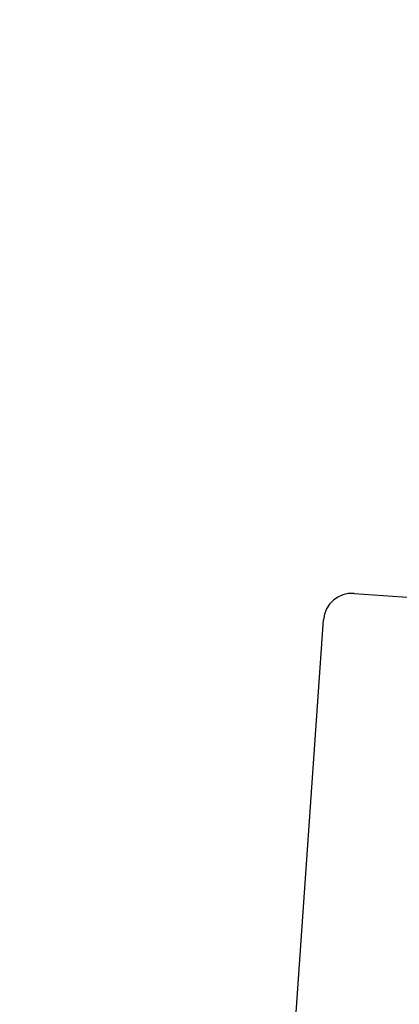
# Model space of a CAD drawing. Header units: inches. Extents: x 1 to 669, y 0 to 417.
# Tile 17 of 204: x 69.33 to 70.66, y 263.68 to 267.13. Entities that reach past the tile are written whole.
import ezdxf

# ---------------------------------------------------------------- set-up
doc = ezdxf.new("R2010")
doc.units = ezdxf.units.IN
doc.header["$LTSCALE"] = 12
doc.header["$MEASUREMENT"] = 0
doc.layers.add('X', color=1, linetype='CONTINUOUS')

msp = doc.modelspace()

# ---------------------------------------------------------------- linework, layer by layer
at = {"layer": 'X'}
for p, q in [((70.50599, 265.11864), (71.43274, 265.05384)), ((70.27035, 263.18243), (70.39926, 265.02586))]:
    msp.add_line(p, q, dxfattribs=at)
for centre, radius, start, end in [((78.33339, 257.67901), 9.62816, 106.735825, 153.116865), ((70.49901, 265.01888), 0.1, 86, 176)]:
    msp.add_arc(centre, radius, start, end, dxfattribs=at)
for centre, major_axis, end_param in [((78.26371, 257.90145), (-9.2286, 0), -0.2548532), ((78.26371, 257.90145), (-9.124, 0), -0.257849), ((78.27777, 257.86753), (-9.125, 0), -0.2616675), ((78.27777, 257.86742), (-9.125, 0), -0.2616802)]:
    msp.add_ellipse(centre, major_axis=major_axis, ratio=0.9999997, start_param=-1.5707963, end_param=end_param, dxfattribs=at)

doc.saveas('drawing.dxf')
